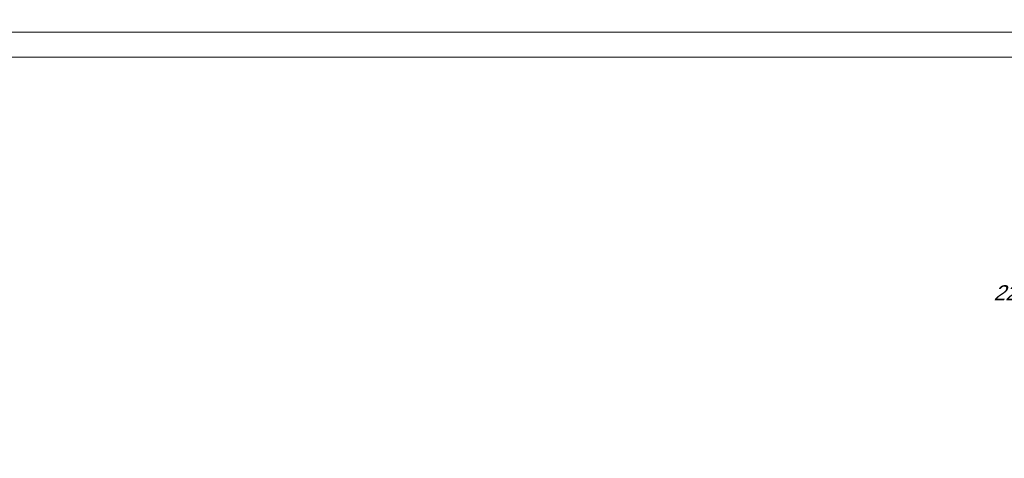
# Model space of a CAD drawing. Header units: millimetres. Extents: x 8949 to 48457, y -1077 to 15217.
# Tile 4 of 63: x 21165 to 22150, y 8793 to 9232. Entities that reach past the tile are written whole.
import ezdxf

# ---------------------------------------------------------------- set-up
doc = ezdxf.new("R2010")
doc.units = ezdxf.units.MM
doc.linetypes.add('PHANTOM', pattern=[29.5, 9.5, -1.5, 3, -1.5, 3, -1.5, 9.5])
doc.layers.add('0Z_OPISY', color=7, linetype='Continuous', lineweight=9)
doc.layers.add('___IS GRZEJNIKI', color=1, linetype='PHANTOM', lineweight=30)
doc.styles.get("Standard").update_dxf_attribs({"font": 'arial.ttf'})

msp = doc.modelspace()

# ---------------------------------------------------------------- linework, layer by layer
at = {"layer": '0Z_OPISY'}
for points in [[(20379.05607444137, 9219.965340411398), (23579.05607444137, 9219.965340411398), (23579.05607444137, 11319.9653404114), (20379.05607444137, 11319.9653404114)], [(20379.05607444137, 7119.965340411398), (23579.05607444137, 7119.965340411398), (23579.05607444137, 9219.965340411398), (20379.05607444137, 9219.965340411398)], [(20404.05607444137, 7144.965340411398), (23554.05607444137, 7144.965340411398), (23554.05607444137, 9194.965340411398), (20404.05607444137, 9194.965340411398)]]:
    msp.add_lwpolyline(points, close=True, dxfattribs=at)

# ---------------------------------------------------------------- texts
at = {"layer": '___IS GRZEJNIKI', "color": 2, "insert": (22139.4490899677, 8966.6578084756), "char_height": 15, "width": 429.4147284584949, "attachment_point": 1}
msp.add_mtext('{\\Q20;22KV/900/800}', dxfattribs=at)

doc.saveas('drawing.dxf')
